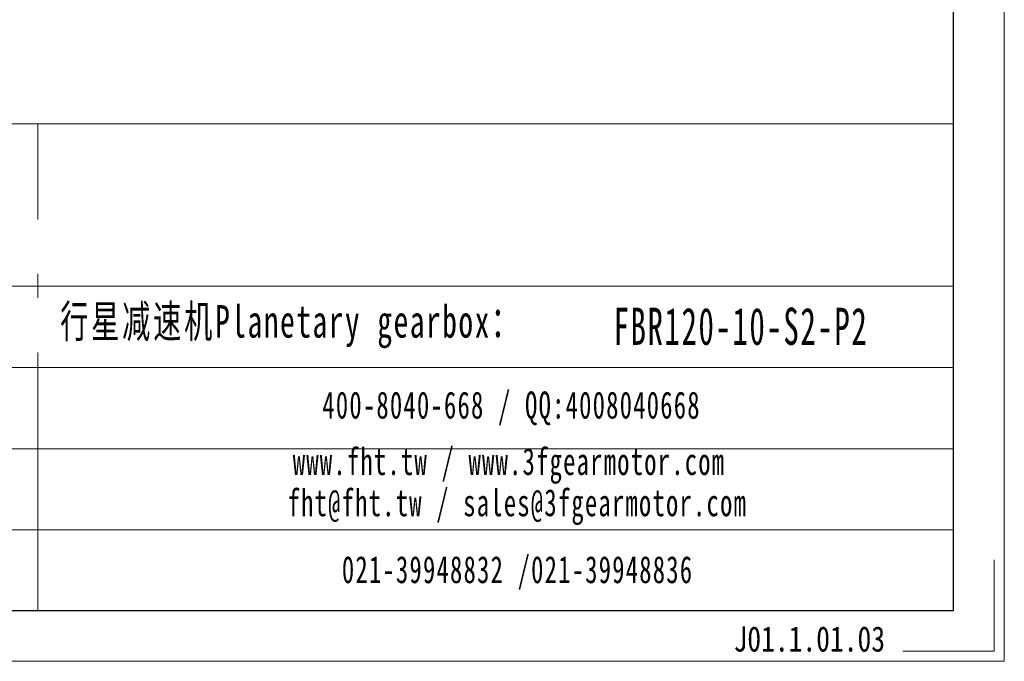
# Model space of a CAD drawing. Header units: millimetres. Extents: x 6170 to 7011, y -653 to -58.
# Tile 7 of 12: x 6817 to 7011, y -653 to -527. Entities that reach past the tile are written whole.
import ezdxf

# ---------------------------------------------------------------- set-up
doc = ezdxf.new("R2010")
doc.units = ezdxf.units.MM
for name, color, linetype, lineweight in [('6文字层', 3, 'Continuous', 35), ('SLD-0', 7, 'Continuous', 18), ('图框_外框线', 7, 'Continuous', 18)]:
    doc.layers.add(name, color=color, linetype=linetype, lineweight=lineweight)
doc.styles.add('标准', font='txt', dxfattribs={"width": 0.667})
doc.styles.add('样式 1', font='txt', dxfattribs={"width": 0.8})

msp = doc.modelspace()

# ---------------------------------------------------------------- linework, layer by layer
at = {"layer": '图框_外框线'}
for p, q in [((6243.9849, -547.0893), (7001.3989, -547.0893)), ((6820.4565, -547.0893), (6820.4565, -643.2948)), ((6243.9849, -579.1931), (7001.3989, -579.1931)), ((6316.5694, -595.245), (7001.3989, -595.245)), ((6316.5694, -611.297), (7001.3989, -611.297)), ((6316.5694, -627.3489), (7001.3989, -627.3489))]:
    msp.add_line(p, q, dxfattribs=at)
at = {"layer": '图框_外框线', "color": 3}
msp.add_lwpolyline([(6169.6251, -653.3161), (7011.4203, -653.3161), (7011.4203, -58.0467), (6169.6251, -58.0467)], close=True, dxfattribs=at)
at = {"layer": '图框_外框线', "color": 3, "lineweight": 25}
msp.add_lwpolyline([(6219.732, -643.2948), (7001.3989, -643.2948), (7001.3989, -68.0681), (6219.732, -68.0681)], close=True, dxfattribs=at)
at = {"layer": '图框_外框线', "color": 3}
msp.add_lwpolyline([(7009.416, -633.2734), (7009.416, -651.3119), (6991.3776, -651.3119)], dxfattribs=at)

# ---------------------------------------------------------------- texts
at = {"layer": '6文字层', "insert": (6957.9271, -646.3948), "char_height": 5, "width": 43.304423, "attachment_point": 1, "style": '样式 1'}
msp.add_mtext('J01.1.01.03', dxfattribs=at)
at = {"layer": 'SLD-0', "color": 1, "attachment_point": 2, "line_spacing_factor": 1.15057, "style": '标准'}
for s, insert, char_height, width in [('\\T1.1;  行星减速机Planetary gearbox：', (6867.2797, -582.9276), 6.420772, 100.983584), ('\\pxt5;{\\fSimSun|b1|i0|c134|p2;\\W0.61111;\\T1.1;FBR120-10-S2-P2}', (6959.3795, -583.4441), 7.337454, 78.049148), ('\\T1.1;400-8040-668 / QQ:4008040668', (6914.0653, -599.9994), 5.350643, 155.78616), ('\\T1.1;www.fht.tw / www.3fgearmotor.com ', (6913.5719, -611.1441), 5.350643, 155.961532), ('\\T1.1;網址/邮箱Website/email', (6781.3368, -615.0977), 5.350643, 79.353474), ('\\T1.1;\\pxt12;fht@fht.tw / sales@3fgearmotor.com ', (6915.2026, -619.2917), 5.350643, 155.961532), ('\\T1.1;021-39948832 /021-39948836 ', (6915.2585, -632.5139), 5.350643, 119.088428)]:
    msp.add_mtext(s, dxfattribs=dict(at, insert=insert, char_height=char_height, width=width))

# ---------------------------------------------------------------- next in the draw order: texts
at = {"layer": 'SLD-0', "color": 1, "char_height": 5.350643, "width": 208.323747, "attachment_point": 2, "style": '标准', "bg_fill": 2}
for s, insert in [('{\\fSimSun|b1|i0|c134|p2;3200 N}', (6714.846, -568.6956)), ('{\\fSimSun|b1|i0|c134|p2;1600 N}', (6714.9076, -584.2191))]:
    msp.add_mtext(s, dxfattribs=dict(at, insert=insert))

doc.saveas('drawing.dxf')
